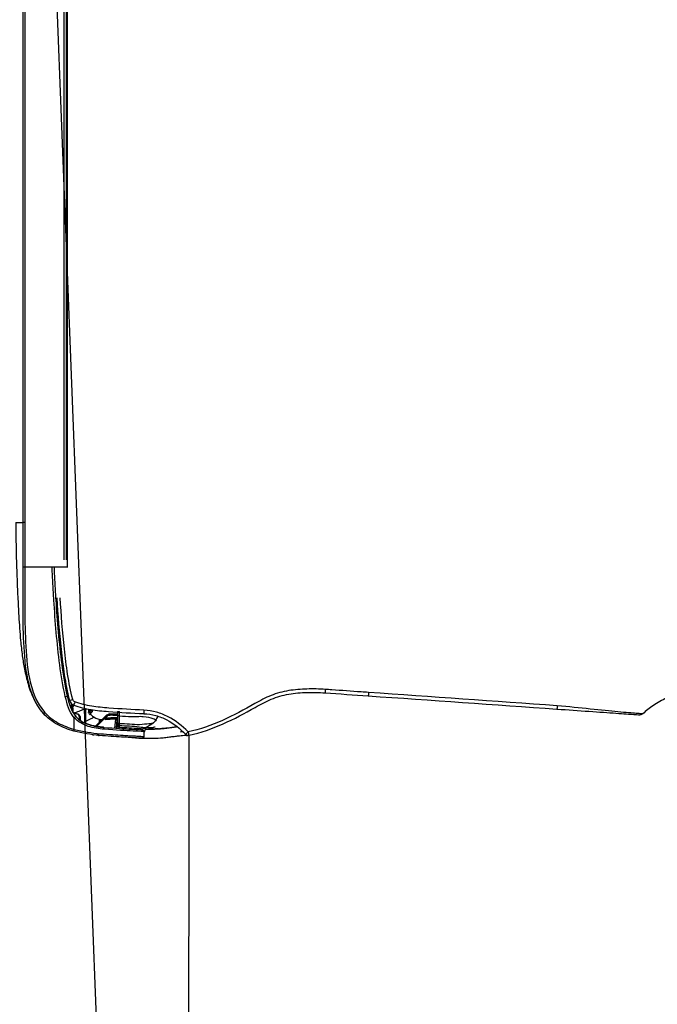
# Model space of a CAD drawing. Header units: millimetres. Extents: x 922208 to 1069538, y -182208 to -99877.
# Tile 72 of 256: x 982559 to 982733, y -171859 to -171591. Entities that reach past the tile are written whole.
import ezdxf
from ezdxf import colors
from ezdxf.entities.mleader import LeaderData, LeaderLine
from ezdxf.math import Vec2, Vec3

# ---------------------------------------------------------------- set-up
doc = ezdxf.new("R2010")
doc.units = ezdxf.units.MM
doc.header["$MEASUREMENT"] = 0
doc.layers.add('IS_KLIM Opis_Średnice', color=7, linetype='Continuous', lineweight=9)
doc.layers.add('IS_KLIM_FREON', color=6, linetype='GAS_LINE', lineweight=35)
doc.layers.add('IS_KLIM_urządzenia', color=3, linetype='Continuous')
doc.linetypes.add('GAS_LINE', pattern='A,12.7,-5.08,["GAS",Standard,S=2.54,R=0,X=-2.54,Y=-1.27],-6.35', length=24.13)

# ---------------------------------------------------------------- blocks, each defined once
blk = doc.blocks.new('G$CFEA986A8')
at = {"layer": 'IS_KLIM_urządzenia', "linetype": 'Continuous'}
for p, q in [((960.8, 27.59), (960.8, 27.59)), ((960.8, 27.59), (960.8, 27.58)), ((960.8, 27.58), (960.8, 27.58)), ((962.82, 27.01), (965.29, 26.79)), ((965.33, 27.29), (963.06, 27.49)), ((965.34, 27.5), (963.25, 27.5)), ((963.62, 27.59), (963.77, 27.59)), ((963.77, 27.59), (963.62, 27.59)), ((963.62, 27.59), (963.62, 27.59)), ((963.62, 27.59), (963.62, 27.59)), ((963.78, 27.59), (963.64, 27.59)), ((963.65, 27.59), (963.64, 27.59)), ((963.64, 27.59), (963.65, 27.59)), ((964.65, 27.59), (963.77, 27.59)), ((964.65, 27.59), (963.78, 27.59)), ((963.81, 27.59), (964.11, 27.59)), ((964.11, 27.59), (963.81, 27.59)), ((964.65, 27.59), (963.82, 27.59)), ((963.82, 27.59), (963.82, 27.59)), ((963.96, 27.59), (964.65, 27.59)), ((963.96, 27.59), (963.96, 27.59)), ((964.65, 27.59), (963.96, 27.59)), ((963.96, 27.59), (964.65, 27.59)), ((963.96, 27.59), (963.96, 27.59)), ((964.65, 27.59), (963.96, 27.59)), ((964.64, 27.59), (964.65, 27.59)), ((965.15, 28.07), (964.65, 27.59)), ((964.65, 27.59), (965.09, 28)), ((965.09, 28), (964.65, 27.59)), ((965.08, 27.99), (964.65, 27.59)), ((964.66, 27.6), (964.65, 27.59)), ((964.65, 27.59), (964.66, 27.6)), ((964.65, 27.59), (964.65, 27.59)), ((964.65, 27.58), (964.65, 27.59)), ((964.65, 27.59), (964.65, 27.59)), ((964.65, 27.59), (964.65, 27.59)), ((964.65, 27.59), (964.65, 27.59)), ((964.65, 27.59), (964.65, 27.59)), ((964.65, 27.59), (964.65, 27.59)), ((964.65, 27.59), (964.65, 27.59)), ((964.65, 27.58), (964.65, 27.58)), ((965.08, 28), (964.75, 27.68)), ((964.76, 27.69), (965.08, 27.99)), ((965.13, 27.95), (965.13, 27.96)), ((965.13, 27.94), (965.13, 27.94)), ((965.13, 27.94), (965.13, 27.94)), ((962.04, 24.32), (962.13, 24.22)), ((962.13, 24.22), (964.85, 21.51)), ((962.13, 24.22), (962.49, 24.22)), ((962.49, 24.22), (962.22, 24.49)), ((964.88, 21.83), (962.49, 24.22)), ((962.49, 24.22), (962.63, 24.22)), ((46.52, 13.96), (921.55, 13.84)), ((48.58, 13.7), (919.48, 13.58)), ((921.53, 13.84), (921.53, 2.34)), ((919.48, 13.06), (48.58, 13.18)), ((58.74, 2.46), (909.33, 2.34)), ((909.33, 1.87), (58.74, 1.98))]:
    blk.add_line(p, q, dxfattribs=at)
for centre, radius, start, end in [((966.23, 46.82), 1, 314.7826, 11.7219), ((965.57, 23.69), 0.5, 174.3028, 174.8572)]:
    blk.add_arc(centre, radius, start, end, dxfattribs=at)
at = {"layer": 'IS_KLIM_urządzenia', "linetype": 'Continuous', "extrusion": (0, 0, -1)}
for centre, start, end in [((-966.24, 34.23), 2.819, 90), ((-967.54, 34.23), 90, 182.7932)]:
    blk.add_arc(centre, 0.5, start, end, dxfattribs=at)
at = {"layer": 'IS_KLIM_urządzenia', "linetype": 'Continuous'}
for centre, major_axis, ratio, start_param, end_param in [((954.69, 84.17), (-0.998, 0.07), 0.023762, 1.636562, 3.141593), ((966.23, 46.82), (-0.979, -0.203), 0.056856, 1.631801, 3.141593), ((966.23, 46.82), (-0.704, 0.71), 0.020204, 3.141593, 4.63148), ((960.36, 34.82), (0.999, -0.049), 0.051256, 4.768713, 6.283185), ((960.36, 34.78), (0.999, -0.047), 0.051373, 4.768607, 6.283185), ((960.8, 28.09), (0, 0.5), 0.002816, 3.141639, 4.764644), ((961.96, 28.09), (0, 0.5), 0.000868, 1.518284, 3.141546), ((963.62, 27.79), (0, -0.2), 0.000013, 0.000046, 1.220385), ((963.74, 28.09), (0, 0.5), 0.707175, 3.141658, 4.713759), ((964.1, 27.28), (-0.499, -0.033), 0.703948, 5.100293, 5.413725), ((964.11, 27.79), (0, 0.2), 0.000013, 3.141639, 4.361977), ((964.21, 28.09), (0, 0.5), 0.707187, 3.141658, 4.713902), ((961.71, 25.79), (-0.25, 0.009), 0.004928, 4.721292, 6.283312), ((962.22, 24.49), (0.177, 0.177), 0.009872, 1.573264, 3.141593), ((965.57, 23.69), (0.498, -0.05), 0.399009, 1.576336, 3.142289), ((965.57, 23.69), (0.498, -0.045), 0.399039, 1.572475, 3.141593), ((965.57, 23.75), (0.498, -0.042), 0.40242, 1.570829, 3.141593), ((966.78, 22.67), (-0.498, 0.048), 0.655613, 1.68664, 3.142509), ((960.03, 20.77), (-0.282, 0.413), 0.898755, 3.126761, 4.122323), ((960.3, 20.73), (0.367, 0.34), 0.8822, 4.14442, 5.443074), ((960.62, 20.38), (0.376, 0.33), 0.885836, 4.168001, 5.478744), ((961.57, 16.6), (-0.192, 0.056), 0.184381, 0, 0.981312), ((962.44, 15.81), (0.326, -0.379), 0.006066, 3.141593, 4.776304), ((962.34, 17.18), (0, 0.2), 0.576627, 0, 1.56207), ((956.69, 13.39), (0.117, -0.486), 0.019962, 1.512141, 3.141593), ((957.43, 15.43), (0.263, -0.965), 0.021464, 0, 1.498233), ((958.09, 16.02), (0.925, -0.381), 0.043497, 4.774575, 6.283185), ((959.1, 15.2), (0.191, 0.059), 0.212832, 0.62596, 2.147611), ((959.27, 14.73), (-0.18, 0.087), 0.196125, 0, 1.166038), ((959.21, 15.5), (-0.19, -0.061), 0.210046, 3.10566, 3.756008), ((959.99, 15.18), (0, 0.2), 0.433029, 0, 1.56207), ((965.61, 15.81), (-0.482, 0.133), 0.040619, 1.62052, 3.141593), ((960.96, 7.75), (-0.331, 0.375), 0.006851, 1.634627, 3.141593), ((921.53, 2.37), (0, 0.5), 0.000014, 1.623156, 3.109817)]:
    blk.add_ellipse(centre, major_axis=major_axis, ratio=ratio, start_param=start_param, end_param=end_param, dxfattribs=at)
at = {"layer": 'IS_KLIM_urządzenia', "linetype": 'Continuous', "extrusion": (0, 0, -1)}
for centre, major_axis, ratio, start_param, end_param in [((964.05, 27.59), (-0.725, 0), 0.000047, 1.659786, 2.553482), ((964.05, 27.59), (-0.725, 0), 0.000047, 3.72973, 4.623425), ((964.65, 28.09), (0.266, -0.423), 1, 5.550236, 6.844477)]:
    blk.add_ellipse(centre, major_axis=major_axis, ratio=ratio, start_param=start_param, end_param=end_param, dxfattribs=at)
at = {"layer": 'IS_KLIM_urządzenia', "linetype": 'Continuous'}
for points, knots in [([(954.08, 193.57), (954.09, 193.47), (954.15, 191.99), (954.3, 189.13), (954.78, 185.02), (955.5, 181.64), (956.33, 179), (957.09, 177.07), (958, 175.22), (959.36, 172.98), (960.56, 171.47), (961.41, 170.57)], [0, 0, 0, 0, 0.012305, 0.179842, 0.347379, 0.514916, 0.598685, 0.682453, 0.766222, 0.84999, 1, 1, 1, 1]), ([(961.41, 170.57), (961.41, 170.57), (961.37, 169.97), (961.19, 167.65), (961.06, 165.95), (960.67, 161.68), (960.4, 159.11), (959.8, 153.41), (959.5, 150.38), (959.21, 147.27)], [0, 0, 0, 0, 0.250123, 0.250123, 0.500082, 0.500082, 0.750041, 0.750041, 1, 1, 1, 1]), ([(960.1, 147.21), (960.31, 150.21), (960.51, 153.15), (960.9, 158.69), (961.08, 161.2), (961.37, 165.35), (961.48, 167), (961.64, 169.24), (961.68, 169.81), (961.68, 169.81)], [0, 0, 0, 0, 0.25, 0.25, 0.5, 0.5, 0.75, 0.75, 1, 1, 1, 1]), ([(959.21, 147.27), (959.32, 147.27), (959.43, 147.26), (959.63, 147.24), (959.72, 147.24), (959.88, 147.23), (959.95, 147.22), (960.04, 147.21), (960.07, 147.21), (960.09, 147.21), (960.1, 147.21), (960.1, 147.21)], [0, 0, 0, 0, 0.230435, 0.230435, 0.460869, 0.460869, 0.691304, 0.691304, 0.881057, 0.881057, 1, 1, 1, 1]), ([(959.21, 147.27), (959.21, 147.27), (959.21, 147.27), (959.21, 147.27), (959.21, 147.27), (959.21, 147.27)], [0, 0, 0, 0, 0.629495, 0.629495, 1, 1, 1, 1]), ([(955.58, 95.9), (955.58, 95.9), (955.58, 95.9), (955.53, 95.23), (955.49, 94.57), (955.25, 91.24), (955.06, 88.58), (954.84, 85.33), (954.79, 84.73), (954.75, 84.14)], [0, 0, 0, 0, 0.000005, 0.000005, 0.169628, 0.169628, 0.84812, 0.84812, 1, 1, 1, 1]), ([(954.75, 84.14), (954.63, 82.47), (954.61, 80.8), (954.69, 77.48), (954.82, 75.82), (955.37, 72.52), (955.81, 70.89), (957.03, 67.83), (957.82, 66.37), (960.23, 62.03), (961.84, 59.14), (964.54, 53.15), (965.62, 50.05), (966.3, 46.78)], [0, 0, 0, 0, 0.125, 0.125, 0.25, 0.25, 0.375, 0.375, 0.5, 0.5, 0.75, 0.75, 1, 1, 1, 1]), ([(967.2, 47.03), (965.86, 53.51), (962.85, 59.33), (958.84, 66.5), (958.05, 67.93), (956.79, 70.95), (956.34, 72.56), (955.76, 75.84), (955.63, 77.48), (955.55, 80.78), (955.57, 82.47), (955.68, 84.1)], [0, 0, 0, 0, 0.5, 0.5, 0.625, 0.625, 0.75, 0.75, 0.875, 0.875, 1, 1, 1, 1]), ([(966.3, 46.78), (964.67, 45.16), (963.24, 43.34), (961.67, 40.33), (961.23, 39.26), (960.62, 37.05), (960.47, 35.91), (960.41, 34.77)], [0, 0, 0, 0, 0.5, 0.5, 0.75, 0.75, 1, 1, 1, 1]), ([(961.36, 34.77), (961.41, 35.86), (961.55, 36.93), (962.13, 39.01), (962.55, 40.02), (964.04, 42.86), (965.39, 44.59), (966.93, 46.11)], [0, 0, 0, 0, 0.25, 0.25, 0.5, 0.5, 1, 1, 1, 1]), ([(967.94, 32.46), (967.98, 33.04), (968.04, 34.37), (968.09, 36.58), (968.01, 38.79), (967.83, 40.67), (967.66, 42.07), (967.47, 43.41), (967.32, 44.56), (967.24, 45.44), (967.23, 46.03), (967.25, 46.23), (967.27, 46.26)], [0, 0, 0, 0, 0.115267, 0.254457, 0.395518, 0.463491, 0.528201, 0.59274, 0.664878, 0.754718, 0.87115, 1, 1, 1, 1]), ([(967.3, 46.34), (967.3, 46.34), (967.31, 46.4), (967.29, 46.6), (967.29, 46.62), (967.29, 46.62)], [0, 0, 0, 0, 0.020014, 0.885037, 1, 1, 1, 1]), ([(965.56, 35.11), (965.56, 35.53), (965.57, 36.73), (965.52, 38.45), (965.36, 40.28), (965.19, 41.69), (965.03, 42.84), (964.95, 43.45), (964.92, 43.67)], [0, 0, 0, 0, 0.166496, 0.472954, 0.620259, 0.762905, 0.910022, 1, 1, 1, 1]), ([(961.96, 28.12), (962.02, 29.2), (962.07, 30.28), (962.16, 31.9), (962.19, 32.44), (962.06, 33.52), (962.05, 34.06), (962.26, 35.6), (962.42, 36.56), (962.87, 37.76), (963, 38.06), (963.01, 38.08)], [0, 0, 0, 0, 0.25, 0.25, 0.375, 0.375, 0.5, 0.5, 0.75, 0.75, 1, 1, 1, 1]), ([(964.07, 37.1), (963.98, 37.24), (963.79, 37.51), (963.45, 37.81), (963.16, 38.01), (963.04, 38.08), (963, 38.1)], [0, 0, 0, 0, 0.309065, 0.631823, 0.868077, 1, 1, 1, 1]), ([(964.07, 37.09), (963.98, 37.24), (963.78, 37.5), (963.44, 37.81), (963.16, 38), (963.05, 38.06), (963.01, 38.08)], [0, 0, 0, 0, 0.319138, 0.64537, 0.882709, 1, 1, 1, 1]), ([(965.05, 37.8), (965.06, 37.67), (965.08, 37.54), (965.1, 37.37), (965.1, 37.34), (965.1, 37.31)], [0, 0, 0, 0, 0.794972, 0.794972, 1, 1, 1, 1]), ([(964.04, 37.07), (964.04, 37.05), (964.05, 36.71), (964.19, 35.39), (964.31, 34.5), (964.4, 32.69), (964.28, 31.78), (964.18, 29.94), (964.14, 29.01), (964.09, 28.09)], [0, 0, 0, 0, 0.25, 0.25, 0.5, 0.5, 0.75, 0.75, 1, 1, 1, 1]), ([(964.56, 28.09), (964.61, 29), (964.65, 29.9), (964.75, 31.71), (964.82, 32.66), (965.03, 34.22), (965.11, 34.83), (965.16, 35.22), (965.17, 35.23), (965.17, 35.22), (965.17, 35.22), (965.17, 35.22)], [0, 0, 0, 0, 0.284008, 0.284008, 0.568016, 0.568016, 0.852024, 0.852024, 0.994028, 0.994028, 1, 1, 1, 1]), ([(965.46, 34.09), (965.46, 34.09), (965.46, 34.09), (965.46, 34.09), (965.46, 34.13), (965.46, 34.18), (965.46, 34.24), (965.45, 34.36), (965.43, 34.59), (965.34, 34.9), (965.23, 35.11), (965.15, 35.22)], [0, 0, 0, 0, 0.001602, 0.502486, 0.642444, 0.701637, 0.729046, 0.756167, 0.815817, 0.90057, 1, 1, 1, 1]), ([(965.16, 35.25), (965.59, 35.16), (966, 35.01), (966.42, 34.77), (966.45, 34.76), (966.47, 34.74)], [0, 0, 0, 0, 0.941622, 0.941622, 1, 1, 1, 1]), ([(965.16, 35.22), (965.2, 35.15), (965.31, 34.98), (965.39, 34.73), (965.43, 34.55), (965.44, 34.49)], [0, 0, 0, 0, 0.324072, 0.765618, 1, 1, 1, 1]), ([(965.46, 34.03), (965.46, 34.06), (965.46, 34.12), (965.46, 34.12), (965.46, 34.12), (965.46, 34.13), (965.46, 34.13), (965.46, 34.15), (965.46, 34.19), (965.46, 34.32), (965.43, 34.62), (965.36, 34.97), (965.2, 35.18), (965.16, 35.22)], [0, 0, 0, 0, 0.103876, 0.340883, 0.382554, 0.387142, 0.39037, 0.395164, 0.414092, 0.462737, 0.590801, 0.905937, 1, 1, 1, 1]), ([(960.41, 34.72), (960.26, 31.56), (960.06, 28.4), (959.71, 23.67), (959.56, 22.09), (959.07, 18.98), (958.75, 17.44), (958.13, 15.95)], [0, 0, 0, 0, 0.5, 0.5, 0.75, 0.75, 1, 1, 1, 1]), ([(959.02, 15.64), (959.64, 17.15), (959.98, 18.72), (960.49, 21.88), (960.64, 23.48), (961.01, 28.3), (961.2, 31.53), (961.35, 34.73)], [0, 0, 0, 0, 0.25, 0.25, 0.5, 0.5, 1, 1, 1, 1]), ([(960.41, 34.77), (960.41, 34.77), (960.41, 34.77), (960.41, 34.75), (960.41, 34.74), (960.41, 34.72)], [0, 0, 0, 0, 0.001414, 0.001414, 1, 1, 1, 1]), ([(961.35, 34.73), (961.35, 34.73), (961.35, 34.73), (961.35, 34.74), (961.36, 34.76), (961.36, 34.77)], [0, 0, 0, 0, 0.001471, 0.001471, 1, 1, 1, 1]), ([(965.08, 23.79), (965.34, 26.88), (965.47, 29.57), (965.69, 33.25), (965.74, 34.25), (965.74, 34.25)], [0, 0, 0, 0, 0.500106, 0.500106, 1, 1, 1, 1]), ([(965.46, 34.05), (965.46, 34.04), (965.46, 34.03), (965.45, 33.91), (965.44, 33.65), (965.38, 32.61), (965.33, 31.63), (965.24, 29.85), (965.2, 28.96), (965.15, 28.07)], [0, 0, 0, 0, 0.02439, 0.02439, 0.219512, 0.219512, 0.609756, 0.609756, 1, 1, 1, 1]), ([(966.24, 34.73), (966.24, 34.73), (966.19, 33.69), (965.98, 29.9), (965.85, 27.14), (965.59, 23.95)], [0, 0, 0, 0, 0.5, 0.5, 1, 1, 1, 1]), ([(965.63, 15.79), (966.27, 18.17), (966.59, 20.61), (967.02, 25.18), (967.13, 27.31), (967.34, 30.85), (967.42, 32.29), (967.52, 34.22), (967.54, 34.73), (967.54, 34.73)], [0, 0, 0, 0, 0.25, 0.25, 0.5, 0.5, 0.75, 0.75, 1, 1, 1, 1]), ([(968.04, 34.21), (968.04, 34.21), (968.01, 33.7), (967.91, 31.81), (967.82, 30.4), (967.61, 26.94), (967.5, 24.85), (967.06, 20.38), (966.74, 18), (966.09, 15.68)], [0, 0, 0, 0, 0.25, 0.25, 0.5, 0.5, 0.75, 0.75, 1, 1, 1, 1]), ([(967.95, 32.55), (967.95, 32.54), (967.95, 32.54), (967.95, 32.53), (967.95, 32.53), (967.95, 32.53), (967.95, 32.52), (967.95, 32.52)], [0, 0, 0, 0, 0.491862, 0.491862, 0.745898, 0.745898, 1, 1, 1, 1]), ([(961.96, 28.12), (961.63, 28.12), (961.3, 28.12), (960.91, 28.12), (960.86, 28.12), (960.81, 28.12)], [0, 0, 0, 0, 0.8646, 0.8646, 1, 1, 1, 1]), ([(961.52, 27.59), (961.52, 27.5), (961.51, 27.41), (961.49, 26.81), (961.47, 26.31), (961.46, 25.8)], [0, 0, 0, 0, 0.152905, 0.152905, 1, 1, 1, 1]), ([(961.63, 27.59), (961.65, 27.59), (961.67, 27.59), (961.77, 27.59), (961.86, 27.59), (962.03, 27.59), (962.11, 27.59), (962.18, 27.59), (962.19, 27.59), (962.2, 27.59)], [0, 0, 0, 0, 0.082278, 0.082278, 0.515336, 0.515336, 0.94848, 0.94848, 1, 1, 1, 1]), ([(961.7, 25.79), (961.71, 25.96), (961.72, 26.13), (961.74, 26.73), (961.75, 27.16), (961.77, 27.59)], [0, 0, 0, 0, 0.277754, 0.277754, 1, 1, 1, 1]), ([(964.09, 28.09), (963.86, 28.1), (963.57, 28.1), (962.96, 28.11), (962.63, 28.11), (962.19, 28.12), (962.07, 28.12), (961.96, 28.12)], [0, 0, 0, 0, 0.429825, 0.429825, 0.859756, 0.859756, 1, 1, 1, 1]), ([(961.96, 27.59), (962.06, 27.59), (962.15, 27.59), (962.52, 27.59), (962.8, 27.59), (963.31, 27.59), (963.54, 27.59), (963.74, 27.59)], [0, 0, 0, 0, 0.140214, 0.140214, 0.570124, 0.570124, 1, 1, 1, 1]), ([(962.2, 27.59), (962.36, 27.59), (962.53, 27.59), (963.01, 27.59), (963.32, 27.59), (963.62, 27.59)], [0, 0, 0, 0, 0.351844, 0.351844, 1, 1, 1, 1]), ([(962.41, 27.59), (962.46, 26.77), (962.51, 25.96), (962.59, 24.83), (962.61, 24.52), (962.63, 24.22)], [0, 0, 0, 0, 0.726529, 0.726529, 1, 1, 1, 1]), ([(962.85, 24.21), (962.84, 24.38), (962.82, 24.54), (962.77, 25.38), (962.73, 26.04), (962.67, 27), (962.65, 27.3), (962.63, 27.59)], [0, 0, 0, 0, 0.147619, 0.147619, 0.738093, 0.738093, 1, 1, 1, 1]), ([(963.06, 27.49), (963.03, 27.49), (962.99, 27.48), (962.93, 27.44), (962.9, 27.41), (962.86, 27.33), (962.84, 27.29), (962.82, 27.19), (962.81, 27.14), (962.81, 27.06), (962.81, 27.04), (962.82, 27.01)], [0, 0, 0, 0, 0.247479, 0.247479, 0.496795, 0.496795, 0.717384, 0.717384, 0.907765, 0.907765, 1, 1, 1, 1]), ([(963.62, 27.59), (963.63, 27.59), (963.63, 27.59), (963.63, 27.59), (963.64, 27.59), (963.67, 27.59), (963.7, 27.59), (963.73, 27.59), (963.74, 27.59), (963.75, 27.59)], [0, 0, 0, 0, 0.03684, 0.03684, 0.184198, 0.184198, 0.773632, 0.773632, 1, 1, 1, 1]), ([(963.62, 27.59), (963.64, 27.59), (963.66, 27.59), (963.7, 27.59), (963.73, 27.59), (963.76, 27.59), (963.77, 27.59), (963.78, 27.59)], [0, 0, 0, 0, 0.33263, 0.33263, 0.794188, 0.794188, 1, 1, 1, 1]), ([(963.62, 27.59), (963.63, 27.59), (963.63, 27.59), (963.64, 27.59), (963.64, 27.59), (963.67, 27.59), (963.7, 27.59), (963.76, 27.59), (963.79, 27.59), (963.82, 27.59)], [0, 0, 0, 0, 0.02531, 0.02531, 0.126549, 0.126549, 0.531507, 0.531507, 1, 1, 1, 1]), ([(963.78, 27.59), (963.77, 27.59), (963.76, 27.59), (963.72, 27.59), (963.68, 27.59), (963.65, 27.59)], [0, 0, 0, 0, 0.257776, 0.257776, 1, 1, 1, 1]), ([(963.65, 27.59), (963.66, 27.59), (963.67, 27.59), (963.72, 27.59), (963.75, 27.59), (963.78, 27.59)], [0, 0, 0, 0, 0.26079, 0.26079, 1, 1, 1, 1]), ([(964.21, 27.59), (964.25, 27.59), (964.29, 27.59), (964.43, 27.59), (964.51, 27.59), (964.62, 27.59), (964.65, 27.59), (964.65, 27.59)], [0, 0, 0, 0, 0.140473, 0.140473, 0.570712, 0.570712, 1, 1, 1, 1]), ([(964.21, 27.58), (964.25, 27.58), (964.28, 27.58), (964.42, 27.58), (964.51, 27.58), (964.62, 27.58), (964.65, 27.58), (964.65, 27.58)], [0, 0, 0, 0, 0.140333, 0.140333, 0.570144, 0.570144, 1, 1, 1, 1]), ([(965.15, 28.07), (965.15, 28.07), (965.11, 28.07), (964.96, 28.08), (964.85, 28.08), (964.67, 28.09), (964.62, 28.09), (964.56, 28.09)], [0, 0, 0, 0, 0.429933, 0.429933, 0.859697, 0.859697, 1, 1, 1, 1]), ([(964.84, 27.63), (964.84, 27.63), (964.83, 27.62), (964.81, 27.61), (964.8, 27.61), (964.76, 27.6), (964.72, 27.59), (964.67, 27.59), (964.66, 27.59), (964.65, 27.59)], [0, 0, 0, 0, 0.370218, 0.370218, 0.528672, 0.528672, 0.919032, 0.919032, 1, 1, 1, 1]), ([(961.46, 25.8), (961.45, 25.7), (961.46, 25.6), (961.49, 25.29), (961.56, 25.06), (961.74, 24.69), (961.85, 24.53), (962, 24.36), (962.02, 24.34), (962.04, 24.32)], [0, 0, 0, 0, 0.177731, 0.177731, 0.59018, 0.59018, 0.940555, 0.940555, 1, 1, 1, 1]), ([(962.22, 24.49), (962.08, 24.63), (961.96, 24.8), (961.79, 25.15), (961.74, 25.34), (961.71, 25.62), (961.7, 25.71), (961.7, 25.79)], [0, 0, 0, 0, 0.410681, 0.410681, 0.822529, 0.822529, 1, 1, 1, 1]), ([(962.63, 24.22), (962.65, 24.22), (962.68, 24.21), (962.74, 24.21), (962.76, 24.21), (962.8, 24.21), (962.82, 24.21), (962.84, 24.21), (962.84, 24.21), (962.85, 24.21)], [0, 0, 0, 0, 0.315815, 0.315815, 0.631664, 0.631664, 0.946964, 0.946964, 1, 1, 1, 1]), ([(962.85, 24.21), (962.86, 24.21), (962.88, 24.21), (962.93, 24.21), (962.96, 24.21), (963, 24.21)], [0, 0, 0, 0, 0.325415, 0.325415, 1, 1, 1, 1]), ([(962.11, 16.19), (963.2, 17.13), (963.9, 18.42), (964.76, 21.07), (964.95, 22.43), (965.07, 23.73)], [0, 0, 0, 0, 0.5, 0.5, 1, 1, 1, 1]), ([(965.59, 23.89), (965.46, 22.49), (965.26, 21.03), (964.35, 18.18), (963.6, 16.81), (962.45, 15.79)], [0, 0, 0, 0, 0.5, 0.5, 1, 1, 1, 1]), ([(962.77, 22.21), (962.82, 22.35), (962.87, 22.55), (962.93, 22.97), (962.95, 23.17), (962.97, 23.39)], [0, 0, 0, 0, 0.583115, 0.583115, 1, 1, 1, 1]), ([(965.07, 23.73), (965.07, 23.69), (965.06, 23.65), (965.05, 23.52), (965.04, 23.43), (965.02, 23.17), (965, 23.02), (964.95, 22.61), (964.91, 22.36), (964.82, 21.77), (964.76, 21.43), (964.53, 20.35), (964.32, 19.62), (963.81, 18.4), (963.54, 17.9), (963.22, 17.43)], [0, 0, 0, 0, 0.01825, 0.01825, 0.060304, 0.060304, 0.132525, 0.132525, 0.246095, 0.246095, 0.402611, 0.402611, 0.74532, 0.74532, 1, 1, 1, 1]), ([(966.78, 22.01), (966.78, 22.01), (966.84, 22), (966.95, 22.03), (967.07, 22.1), (967.16, 22.19), (967.21, 22.27), (967.24, 22.34), (967.25, 22.39), (967.26, 22.43), (967.26, 22.44), (967.26, 22.45), (967.26, 22.45), (967.26, 22.45), (967.26, 22.46), (967.26, 22.46), (967.26, 22.46)], [0, 0, 0, 0, 0.014957, 0.230647, 0.404323, 0.550842, 0.673461, 0.771778, 0.844068, 0.888574, 0.900891, 0.909159, 0.918712, 0.93551, 0.981208, 1, 1, 1, 1]), ([(967.28, 22.63), (967.28, 22.59), (967.27, 22.55), (967.27, 22.49), (967.26, 22.47), (967.26, 22.46), (967.26, 22.46), (967.26, 22.46)], [0, 0, 0, 0, 0.498718, 0.498718, 0.99668, 0.99668, 1, 1, 1, 1]), ([(967.26, 22.46), (967.26, 22.46), (967.26, 22.46), (967.26, 22.47), (967.27, 22.49), (967.27, 22.53), (967.27, 22.55), (967.27, 22.58)], [0, 0, 0, 0, 0.000031, 0.000031, 0.61098, 0.61098, 1, 1, 1, 1]), ([(960.12, 18.88), (960.23, 18.88), (960.34, 18.88), (960.88, 18.88), (961.32, 18.88), (961.94, 18.88), (962.11, 18.88), (962.86, 18.88), (963.43, 18.88), (964, 18.88)], [0, 0, 0, 0, 0.084494, 0.084494, 0.422472, 0.422472, 0.560579, 0.560579, 1, 1, 1, 1]), ([(960.15, 19.88), (960.2, 19.89), (960.24, 19.89), (960.42, 19.9), (960.55, 19.92), (960.67, 19.93)], [0, 0, 0, 0, 0.263267, 0.263267, 1, 1, 1, 1]), ([(960.77, 20.72), (960.77, 20.72), (960.76, 20.73), (960.71, 20.77), (960.67, 20.79), (960.58, 20.79), (960.53, 20.78), (960.49, 20.75)], [0, 0, 0, 0, 0.062565, 0.062565, 0.548357, 0.548357, 1, 1, 1, 1]), ([(961.01, 19.71), (960.99, 19.7), (960.97, 19.7), (960.86, 19.72), (960.76, 19.8), (960.67, 19.93)], [0, 0, 0, 0, 0.175003, 0.175003, 1, 1, 1, 1]), ([(961.01, 19.74), (961.09, 19.73), (961.31, 19.75), (961.54, 19.93), (961.64, 20.09), (961.66, 20.13)], [0, 0, 0, 0, 0.289751, 0.808576, 1, 1, 1, 1]), ([(961.09, 20.37), (961.18, 20.27), (961.28, 20.21), (961.49, 20.18), (961.61, 20.24), (961.71, 20.35)], [0, 0, 0, 0, 0.456839, 0.456839, 1, 1, 1, 1]), ([(962.31, 21.21), (962.46, 20.92), (962.62, 20.62), (963.03, 19.85), (963.28, 19.36), (963.53, 18.88)], [0, 0, 0, 0, 0.379029, 0.379029, 1, 1, 1, 1]), ([(963.92, 18.68), (963.54, 18.68), (963.16, 18.68), (962.34, 18.68), (961.91, 18.68), (961.21, 18.68), (960.95, 18.68), (960.49, 18.68), (960.29, 18.68), (960.1, 18.68)], [0, 0, 0, 0, 0.296997, 0.296997, 0.640532, 0.640532, 0.845161, 0.845161, 1, 1, 1, 1]), ([(960.1, 18.68), (960.27, 18.25), (960.44, 17.81), (960.79, 16.91), (960.98, 16.43), (961.16, 15.96)], [0, 0, 0, 0, 0.478968, 0.478968, 1, 1, 1, 1]), ([(961.38, 16.66), (961.41, 16.76), (961.46, 16.86), (961.57, 17.03), (961.64, 17.1), (961.8, 17.23), (961.89, 17.28), (962.1, 17.36), (962.22, 17.38), (962.34, 17.38)], [0, 0, 0, 0, 0.230955, 0.230955, 0.455697, 0.455697, 0.706422, 0.706422, 1, 1, 1, 1]), ([(962.23, 17.18), (962.13, 17.18), (962.04, 17.16), (961.87, 17.1), (961.79, 17.06), (961.67, 16.96), (961.61, 16.9), (961.52, 16.77), (961.48, 16.69), (961.46, 16.61)], [0, 0, 0, 0, 0.299295, 0.299295, 0.552236, 0.552236, 0.775182, 0.775182, 1, 1, 1, 1]), ([(963.03, 17.18), (962.84, 17.18), (962.66, 17.18), (962.39, 17.18), (962.31, 17.18), (962.23, 17.18)], [0, 0, 0, 0, 0.696556, 0.696556, 1, 1, 1, 1]), ([(962.34, 17.38), (962.45, 17.38), (962.56, 17.38), (962.84, 17.38), (963.01, 17.38), (963.18, 17.38)], [0, 0, 0, 0, 0.390013, 0.390013, 1, 1, 1, 1]), ([(921.68, 10.32), (923.14, 10.32), (924.6, 10.43), (927.53, 10.58), (928.99, 10.67), (933.37, 10.94), (936.29, 11.16), (942.12, 11.68), (945.03, 11.98), (950.83, 12.75), (953.72, 13.19), (956.57, 13.87)], [0, 0, 0, 0, 0.125, 0.125, 0.25, 0.25, 0.5, 0.5, 0.75, 0.75, 1, 1, 1, 1]), ([(957.47, 15.37), (955.22, 14.75), (952.93, 14.35), (948.34, 13.64), (946.03, 13.36), (939.09, 12.61), (934.45, 12.24), (929.8, 11.96)], [0, 0, 0, 0, 0.25, 0.25, 0.5, 0.5, 1, 1, 1, 1]), ([(929.86, 11.03), (934.54, 11.32), (939.21, 11.68), (946.19, 12.44), (948.51, 12.73), (953.12, 13.44), (955.43, 13.85), (957.69, 14.47)], [0, 0, 0, 0, 0.5, 0.5, 0.75, 0.75, 1, 1, 1, 1]), ([(958.13, 15.95), (958.09, 15.85), (958.03, 15.75), (957.88, 15.59), (957.79, 15.51), (957.62, 15.42), (957.55, 15.39), (957.47, 15.37)], [0, 0, 0, 0, 0.368676, 0.368676, 0.737518, 0.737518, 1, 1, 1, 1]), ([(957.69, 14.47), (957.85, 14.51), (958, 14.57), (958.33, 14.76), (958.51, 14.9), (958.81, 15.23), (958.93, 15.43), (959.02, 15.64)], [0, 0, 0, 0, 0.262451, 0.262451, 0.631307, 0.631307, 1, 1, 1, 1]), ([(959.09, 14.81), (959.03, 14.7), (958.97, 14.58), (958.89, 14.43), (958.88, 14.39), (958.86, 14.36)], [0, 0, 0, 0, 0.758703, 0.758703, 1, 1, 1, 1]), ([(959.09, 14.81), (959.14, 14.92), (959.2, 15.01), (959.36, 15.16), (959.45, 15.23), (959.64, 15.32), (959.75, 15.36), (959.91, 15.38), (959.95, 15.38), (959.99, 15.38)], [0, 0, 0, 0, 0.291856, 0.291856, 0.579131, 0.579131, 0.886367, 0.886367, 1, 1, 1, 1]), ([(959.9, 15.18), (959.87, 15.18), (959.84, 15.18), (959.71, 15.16), (959.63, 15.14), (959.47, 15.06), (959.4, 15.01), (959.28, 14.88), (959.22, 14.81), (959.18, 14.73)], [0, 0, 0, 0, 0.114875, 0.114875, 0.424433, 0.424433, 0.71152, 0.71152, 1, 1, 1, 1]), ([(959.99, 15.38), (960.11, 15.38), (960.23, 15.38), (960.55, 15.38), (960.74, 15.38), (960.94, 15.38)], [0, 0, 0, 0, 0.379834, 0.379834, 1, 1, 1, 1]), ([(960.98, 7.72), (962.17, 8.78), (963.14, 10.05), (964.66, 12.8), (965.21, 14.27), (965.63, 15.79)], [0, 0, 0, 0, 0.5, 0.5, 1, 1, 1, 1]), ([(966.09, 15.68), (965.66, 14.11), (965.09, 12.61), (963.52, 9.78), (962.52, 8.46), (961.29, 7.38)], [0, 0, 0, 0, 0.5, 0.5, 1, 1, 1, 1]), ([(965.63, 15.79), (964.68, 15.79), (963.74, 15.79), (962.68, 15.79), (962.57, 15.79), (962.45, 15.79)], [0, 0, 0, 0, 0.894615, 0.894615, 1, 1, 1, 1]), ([(956.7, 13.36), (953.84, 12.67), (950.94, 12.23), (945.12, 11.46), (942.19, 11.16), (936.34, 10.64), (933.41, 10.42), (929.01, 10.14), (927.55, 10.06), (924.61, 9.91), (923.15, 9.8), (921.68, 9.8)], [0, 0, 0, 0, 0.25, 0.25, 0.5, 0.5, 0.75, 0.75, 0.875, 0.875, 1, 1, 1, 1]), ([(941.83, 11.98), (941.83, 11.98), (940.36, 11.82), (937.4, 11.57), (936.9, 11.53), (936.37, 11.49)], [0, 0, 0, 0, 0.843393, 0.843393, 1, 1, 1, 1]), ([(946.91, 12.54), (947.25, 12.59), (947.6, 12.63), (948.23, 12.71), (948.52, 12.75), (949.02, 12.82), (949.22, 12.85), (949.52, 12.89), (949.61, 12.91), (949.66, 12.91), (949.67, 12.91), (949.67, 12.91)], [0, 0, 0, 0, 0.235675, 0.235675, 0.471347, 0.471347, 0.702455, 0.702455, 0.927895, 0.927895, 1, 1, 1, 1]), ([(921.53, 2.34), (928.28, 2.34), (935.04, 2.23), (945.16, 2.67), (948.53, 2.93), (955.11, 4.29), (958.41, 5.45), (960.98, 7.72)], [0, 0, 0, 0, 0.5, 0.5, 0.75, 0.75, 1, 1, 1, 1]), ([(961.29, 7.38), (958.75, 5.12), (955.39, 3.88), (948.76, 2.48), (945.36, 2.21), (935.15, 1.75), (928.34, 1.87), (921.53, 1.87)], [0, 0, 0, 0, 0.25, 0.25, 0.5, 0.5, 1, 1, 1, 1]), ([(909.33, -0.12), (912.02, -0.11), (916.93, -0.06), (923.67, 0.16), (929.46, 0.4), (934.16, 0.64), (938.14, 0.89), (941.72, 1.18), (945.46, 1.6), (949.41, 2.23), (953.39, 3.16), (956.26, 4.22), (957.73, 4.98), (957.91, 5.08)], [0, 0, 0, 0, 0.162416, 0.296482, 0.407414, 0.51304, 0.581672, 0.650774, 0.735588, 0.811186, 0.895706, 0.987614, 1, 1, 1, 1]), ([(921.53, 1.87), (921.2, 1.87), (920.86, 1.87), (919.2, 1.87), (917.86, 1.87), (914.13, 1.87), (911.73, 1.87), (909.33, 1.87)], [0, 0, 0, 0, 0.081967, 0.081967, 0.409835, 0.409835, 1, 1, 1, 1])]:
    blk.add_open_spline(points, degree=3, knots=knots, dxfattribs=at)
for points, degree in [([(961.41, 170.57), (961.6, 170.37), (961.7, 170.09), (961.68, 169.81)], 3), ([(959.21, 147.27), (958, 130.15), (956.79, 113.02), (955.58, 95.9)], 3), ([(956.51, 95.85), (957.7, 112.97), (958.9, 130.09), (960.1, 147.21)], 3), ([(955.58, 95.9), (956.08, 95.86), (956.51, 95.84), (956.51, 95.85)], 3), ([(955.68, 84.1), (955.96, 88.01), (956.23, 91.93), (956.51, 95.85)], 3), ([(966.94, 46.13), (967.09, 46.15), (967.24, 46.22), (967.29, 46.32)], 3), ([(967.29, 46.32), (967.31, 46.43), (967.3, 46.54), (967.28, 46.65)], 3), ([(967.29, 46.32), (967.29, 46.33), (967.3, 46.34), (967.3, 46.34)], 3), ([(964.94, 43.51), (965.19, 42.03), (965.36, 40.54), (965.46, 39.04)], 3), ([(966.26, 44.75), (966.23, 44.93), (966.2, 45.11), (966.17, 45.29)], 3), ([(963.02, 38.08), (962.56, 38.37), (962.05, 38.54)], 2), ([(963.01, 38.08), (962.7, 38.26), (962.38, 38.43), (962.05, 38.54)], 3), ([(963.01, 38.08), (963.43, 37.83), (963.78, 37.48), (964.04, 37.07)], 3), ([(965.48, 38.69), (965.55, 37.5), (965.57, 36.3), (965.55, 35.08)], 3), ([(965.18, 35.2), (964.59, 36.16), (964.01, 37.11)], 2), ([(965.07, 35.52), (965.08, 36.12), (965.09, 36.71), (965.1, 37.31)], 3), ([(965.76, 34.34), (965.65, 34.4), (965.55, 34.45), (965.44, 34.49)], 3), ([(966.24, 34.73), (966.67, 34.73), (967.1, 34.73), (967.54, 34.73)], 3), ([(967.95, 32.52), (967.94, 32.5), (967.94, 32.48), (967.94, 32.45)], 3), ([(960.8, 27.59), (961.08, 27.59), (961.36, 27.59), (961.63, 27.59)], 3), ([(960.8, 27.59), (961.19, 27.59), (961.58, 27.59), (961.96, 27.59)], 3), ([(960.8, 27.58), (961.04, 27.58), (961.28, 27.58), (961.52, 27.58)], 3), ([(960.8, 27.58), (961.04, 27.58), (961.28, 27.58), (961.52, 27.58)], 3), ([(962.82, 27.01), (962.88, 26.08), (962.94, 25.14), (963, 24.21)], 3), ([(963.12, 27.59), (963.12, 27.56), (963.12, 27.52), (963.12, 27.48)], 3), ([(963.61, 27.59), (963.61, 27.59), (963.62, 27.59), (963.62, 27.59)], 3), ([(963.61, 27.59), (963.62, 27.59), (963.62, 27.59), (963.62, 27.59)], 3), ([(963.62, 27.59), (964.65, 27.59)], 1), ([(963.62, 27.59), (963.62, 27.59), (963.62, 27.59), (963.62, 27.59)], 3), ([(963.62, 27.59), (963.62, 27.59), (963.62, 27.59), (963.62, 27.59)], 3), ([(963.62, 27.59), (963.62, 27.59), (963.62, 27.59), (963.62, 27.59)], 3), ([(964.65, 27.59), (963.72, 27.59)], 1), ([(963.74, 27.59), (963.9, 27.59), (964.05, 27.59), (964.21, 27.59)], 3), ([(963.75, 27.58), (964.65, 27.58)], 1), ([(963.82, 27.58), (963.95, 27.58), (964.08, 27.58), (964.21, 27.58)], 3), ([(964.07, 27.63), (964.08, 27.59), (964.07, 27.54), (964.07, 27.5)], 3), ([(964.56, 28.09), (964.41, 28.09), (964.25, 28.09), (964.09, 28.09)], 3), ([(964.84, 27.63), (964.84, 27.63), (964.84, 27.63)], 2), ([(961.46, 25.8), (961.45, 25.65), (961.45, 25.49), (961.44, 25.34)], 3), ([(961.44, 25.33), (961.45, 25.49), (961.45, 25.64), (961.46, 25.8)], 3), ([(961.44, 25.33), (961.44, 25.34), (961.44, 25.34), (961.44, 25.34)], 3), ([(961.44, 25.34), (961.44, 25.34), (961.44, 25.34), (961.44, 25.34)], 3), ([(961.53, 25.25), (961.5, 25.28), (961.47, 25.31), (961.44, 25.33)], 3), ([(961.71, 20.35), (962.17, 20.89), (962.5, 21.51), (962.77, 22.21)], 3), ([(963.68, 22.68), (963.41, 22.68), (963.15, 22.68), (962.88, 22.68)], 3), ([(962.91, 22.88), (963.1, 22.88), (963.29, 22.88), (963.48, 22.88)], 3), ([(964.99, 22.88), (965.02, 23.18), (965.05, 23.49), (965.08, 23.79)], 3), ([(965.08, 23.79), (965.07, 23.76), (965.07, 23.74)], 2), ([(965.59, 23.95), (965.59, 23.93), (965.59, 23.91), (965.59, 23.89)], 3), ([(960.36, 20.28), (960.28, 20.27), (960.21, 20.27), (960.13, 20.27)], 3), ([(960.32, 19.65), (961.01, 19.71)], 1), ([(960.67, 19.93), (960.57, 20.04), (960.47, 20.16), (960.36, 20.28)], 3), ([(960.77, 20.72), (960.88, 20.6), (960.99, 20.49), (961.09, 20.37)], 3), ([(967.08, 20.79), (967.09, 20.91), (967.11, 21.03), (967.12, 21.15)], 3), ([(956.57, 13.87), (958.54, 14.35), (960.56, 14.86), (962.11, 16.19)], 3), ([(960.96, 15.39), (961.12, 15.8), (961.26, 16.23), (961.38, 16.66)], 3), ([(961.46, 16.61), (961.35, 16.22), (961.22, 15.84), (961.09, 15.47)], 3), ([(955.23, 13.58), (955.2, 13.68), (955.18, 13.77), (955.15, 13.87)], 3), ([(955.37, 13.91), (955.39, 13.82), (955.42, 13.72), (955.44, 13.63)], 3), ([(955.66, 13.67), (955.63, 13.77), (955.61, 13.86), (955.58, 13.96)], 3), ([(955.71, 13.68), (955.63, 13.97)], 1), ([(962.45, 15.79), (960.85, 14.4), (958.75, 13.85), (956.7, 13.36)], 3), ([(957.22, 14.35), (957.26, 14.21), (957.31, 14.07), (957.35, 13.93)], 3), ([(958.86, 14.36), (958.94, 14.51), (959.01, 14.66), (959.09, 14.81)], 3), ([(958.99, 15.2), (958.96, 15.28), (958.94, 15.36), (958.91, 15.43)], 3), ([(959.13, 14.84), (959.07, 14.95), (959.03, 15.08), (958.99, 15.2)], 3), ([(959.14, 15.62), (959.18, 15.51), (959.21, 15.39), (959.25, 15.28)], 3), ([(959.25, 15.28), (959.29, 15.37), (959.32, 15.47), (959.36, 15.57)], 3), ([(959.25, 15.28), (959.26, 15.22), (959.28, 15.16), (959.3, 15.1)], 3), ([(959.47, 15.22), (959.43, 15.33), (959.39, 15.45), (959.36, 15.57)], 3), ([(960.55, 15.18), (960.34, 15.18), (960.12, 15.18), (959.9, 15.18)], 3), ([(951.29, 13.18), (951.31, 13.06), (951.34, 12.94), (951.37, 12.81)], 3), ([(961.43, 7.5), (961.59, 7.65), (961.75, 7.8), (961.9, 7.95)], 3), ([(909.33, 2.34), (909.33, 2.09), (909.33, 1.88), (909.33, 1.87)], 3), ([(909.33, 2.34), (913.4, 2.34), (917.46, 2.34), (921.53, 2.34)], 3), ([(909.33, -0.12), (909.33, -0.12), (909.33, 0.54), (909.33, 1.87)], 3)]:
    blk.add_open_spline(points, degree=degree, dxfattribs=at)

msp = doc.modelspace()

# ---------------------------------------------------------------- linework, layer by layer
at = {"layer": 'IS_KLIM_FREON', "lineweight": 25, "ltscale": 0.3}
msp.add_lwpolyline([(983286.55, -173317.08), (983286.55, -173317.08), (982860.7, -173317.08), (982860.7, -172990.12), (982604.17, -172990.12), (982605.14, -171785.57)], dxfattribs=at)

# ---------------------------------------------------------------- block references
at = {"layer": 'IS_KLIM_urządzenia', "rotation": 270}
msp.add_blockref('G$CFEA986A8', (982558.11, -170818.36), dxfattribs=at)

# ---------------------------------------------------------------- next in the draw order: leaders
at = {"layer": 'IS_KLIM Opis_Średnice', "ltscale": 30}
ml = msp.add_multileader_mtext('Standard', dxfattribs=at)
ml.set_content('{\\fArial|b0|i0|c238|p0;\\C7;Odprowadzenie skroplin (przewód tłoczny) od klimatyzatora zastosować pompkę skroplin. W związku z brakiiem w pobliżu istenijącego pionu kanalizacyji sanitarnej skropliny z klimatyzacji zaleca się odprowadzić na zewnątrz budynku. W tym celu należy zamontować rurę odpływową, która skieruje wodę do rynny lub specjalnego zbiornika. Należy pamiętać o regularnym opróżnianiu zbiornika, aby zapobiec jego przepełnieniu. Ustalić bezpośrednio z Inwestrem podczas  robót budowlanych.  }', color=256)
ml.set_leader_properties()
ml.build(insert=Vec2(0, 0))
ml.multileader.update_dxf_attribs({"text_left_attachment_type": 6, "text_right_attachment_type": 6, "dogleg_length": 0.36})
ctx = ml.context
ctx.base_point, ctx.char_height, ctx.plane_origin, ctx.plane_y_axis = Vec3(973919.4, -170968.39), 150, Vec3(998912.46, -161416.52), Vec3(0, -1)
ctx.left_attachment, ctx.right_attachment = 6, 6
notes = []
notes.append((ctx, [(0, (1, 1, 0), (980005.82, -170968.39), (-1, 0), 0.36, [(1, [(982558.05, -171302.4), (982731.23, -175752.4)], 256, [])])]))
ctx.mtext.insert, ctx.mtext.width, ctx.mtext.flow_direction = Vec3(973921.4, -170774.29), 6113.7518, 5
ctx.mtext.has_bg_fill, ctx.mtext.bg_color, ctx.mtext.bg_scale_factor, ctx.mtext.bg_transparency, ctx.mtext.use_window_bg_color = 1, -939524096, 1.5, 0, 1
for ctx, leaders in notes:
    for number, flags, end, landing, length, lines in leaders:
        leader = LeaderData()
        leader.index, (leader.has_last_leader_line, leader.has_dogleg_vector, leader.attachment_direction) = number, flags
        leader.last_leader_point, leader.dogleg_vector, leader.dogleg_length = Vec3(end), Vec3(landing), length
        for number, points, colour, breaks in lines:
            line = LeaderLine()
            line.index, line.vertices, line.color, line.breaks = number, Vec3.list(points), colors.encode_raw_color(colour), breaks
            leader.lines.append(line)
        ctx.leaders.append(leader)

doc.saveas('drawing.dxf')
